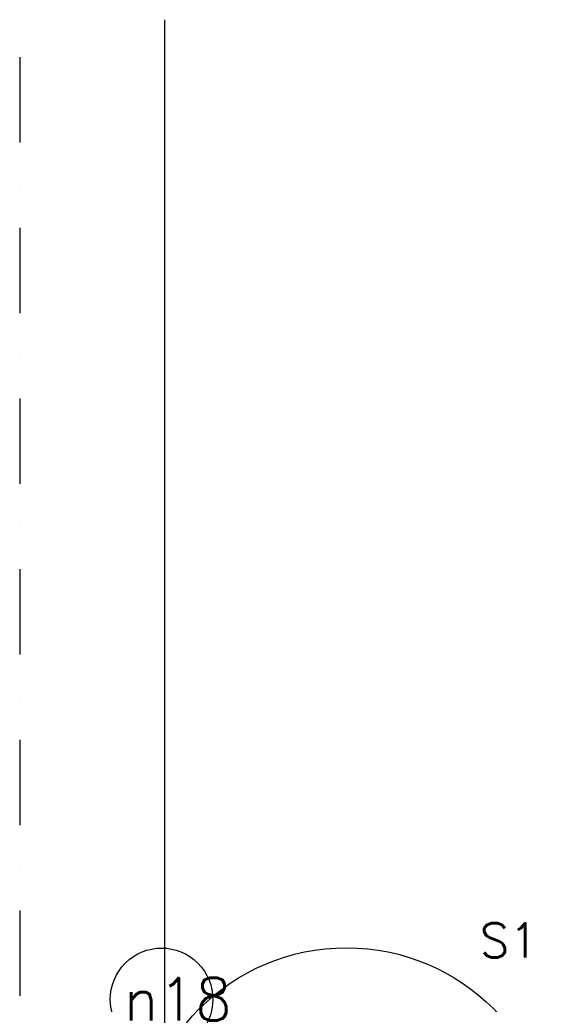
# Model space of a CAD drawing. Extents: x 0 to 317513, y 0 to 193913.
# Tile 104 of 105: x 244013 to 245578, y 165367 to 168252. Entities that reach past the tile are written whole.
import ezdxf
from ezdxf.enums import TextEntityAlignment as Align

# ---------------------------------------------------------------- set-up
doc = ezdxf.new("R2010")
doc.units = 0
doc.header["$LTSCALE"] = 20
doc.header["$MEASUREMENT"] = 0
doc.linetypes.add('DASHDOT', pattern=[25, 12.5, -6.25, 0, -6.25])
doc.linetypes.add('DD1', pattern=[2.66667, 1.66667, -0.5, 0, -0.5])
for name, color, linetype in [('_DETAILNUMMERS', 4, 'CONTINUOUS'), ('_DETAILNUMMERSTEKST', 4, 'CONTINUOUS'), ('A--L$7A3-_STRAMIEN', 3, 'CONTINUOUS'), ('A--T$7A-_STRAMIEN', 2, 'CONTINUOUS'), ('STRAMIEN', 8, 'DD1')]:
    doc.layers.add(name, color=color, linetype=linetype)
doc.styles.add('ALFA-0_25', font='ROMANS')
doc.styles.add('HIEMSTRA', font='romans.shx')

msp = doc.modelspace()

# ---------------------------------------------------------------- linework, layer by layer
at = {"layer": '_DETAILNUMMERS'}
msp.add_circle((244969.4, 164924.2), 608.7, dxfattribs=at)
at = {"layer": 'A--L$7A3-_STRAMIEN', "linetype": 'Continuous'}
msp.add_ellipse((244428, 165382), major_axis=(106.1, 106.1), ratio=1, dxfattribs=at)
at = {"layer": 'STRAMIEN', "linetype": 'Continuous'}
msp.add_line((244437.5, 147648.9), (244437.5, 168252), dxfattribs=at)
at = {"layer": 'STRAMIEN', "linetype": 'DASHDOT'}
msp.add_line((244012.6, 168142.5), (244012.6, 148770), dxfattribs=at)

# ---------------------------------------------------------------- texts
at = {"layer": '_DETAILNUMMERSTEKST', "style": 'HIEMSTRA'}
msp.add_text('S1', height=100, dxfattribs=at).set_placement((245360.1, 165504.6))
at = {"layer": 'A--T$7A-_STRAMIEN', "style": 'ALFA-0_25'}
msp.add_text('n18', height=125, dxfattribs=at).set_placement((244475.6, 165382), align=Align.MIDDLE_CENTER)

doc.saveas('drawing.dxf')
